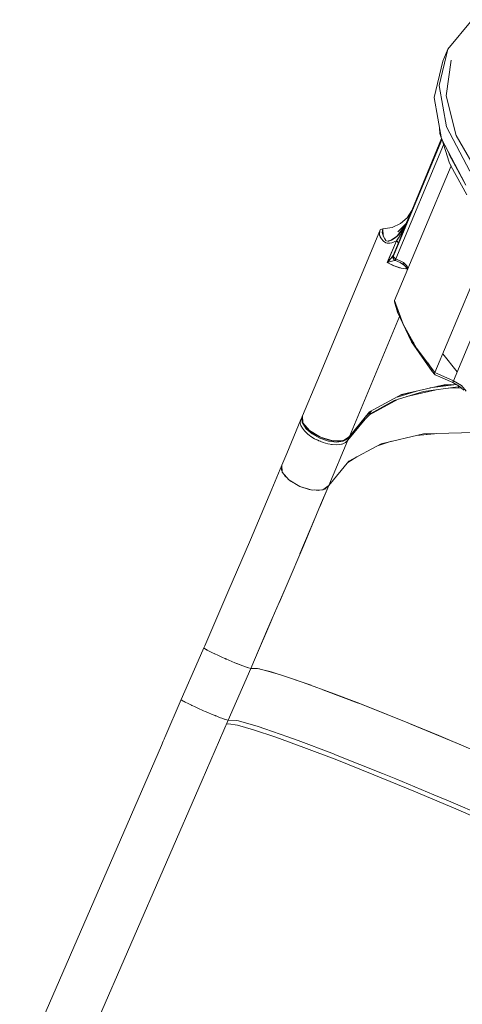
# Model space of a CAD drawing. Header units: inches. Extents: x -32 to 818, y -661 to 218.
# Tile 78 of 256: x 498.151 to 498.508, y 18.638 to 19.435. Entities that reach past the tile are written whole.
import ezdxf

# ---------------------------------------------------------------- set-up
doc = ezdxf.new("R2010")
doc.units = ezdxf.units.IN
doc.header["$LTSCALE"] = 0.01
doc.header["$MEASUREMENT"] = 0
doc.layers.add('_at_zabawki_', color=240, linetype='Continuous', lineweight=5)
doc.layers.add('_at_ŚCIEŻKI', color=7, linetype='Continuous', lineweight=15, true_color=0x444041)

# ---------------------------------------------------------------- blocks, each defined once
blk = doc.blocks.new('ZJEŻDŻALNIA+BUDYNEK')
at = {"layer": '_at_zabawki_', "linetype": 'Continuous'}
for p, q in [((-3.8686, -2.5435), (-3.9013, -2.5832)), ((-3.9013, -2.5832), (-3.9129, -2.6321)), ((-3.9013, -2.5832), (-3.908, -2.5993)), ((-3.908, -2.5993), (-3.9196, -2.6483)), ((-3.9032, -2.6459), (-3.8968, -2.598)), ((-3.9129, -2.6321), (-3.9028, -2.6878)), ((-3.9196, -2.6483), (-3.9095, -2.704)), ((-3.8897, -2.6994), (-3.9032, -2.6459)), ((-3.9122, -2.6894), (-3.9117, -2.6971)), ((-3.9028, -2.6878), (-3.8714, -2.7475)), ((-3.9091, -2.7052), (-3.9744, -2.8618)), ((-3.9744, -2.8618), (-3.9091, -2.7052)), ((-3.9095, -2.7038), (-3.9497, -2.8005)), ((-3.9117, -2.6971), (-3.9096, -2.7036)), ((-3.9095, -2.704), (-3.8782, -2.7636)), ((-3.9094, -2.7042), (-3.8995, -2.7353)), ((-3.8571, -2.7561), (-3.8897, -2.6994)), ((-3.9709, -2.8657), (-3.9069, -2.7121)), ((-3.9069, -2.7121), (-3.9709, -2.8657)), ((-3.9005, -2.7212), (-3.8999, -2.7236)), ((-3.8999, -2.7236), (-3.8921, -2.7371)), ((-3.8987, -2.7263), (-3.8992, -2.7248)), ((-3.8769, -2.7663), (-3.8987, -2.7263)), ((-3.894, -2.7338), (-3.8943, -2.7345)), ((-3.8968, -2.7405), (-3.9726, -2.9222)), ((-3.8995, -2.7353), (-3.8969, -2.7404)), ((-3.8969, -2.7404), (-3.8755, -2.7797)), ((-3.9558, -2.8105), (-3.9648, -2.8184)), ((-3.9497, -2.8005), (-3.9568, -2.8177)), ((-3.9565, -2.8167), (-3.9497, -2.8005)), ((-3.9497, -2.8005), (-3.9558, -2.8105)), ((-3.9911, -2.8262), (-3.992, -2.827)), ((-3.99, -2.8257), (-3.9911, -2.8262)), ((-3.9887, -2.8255), (-3.99, -2.8257)), ((-3.9896, -2.8303), (-3.9887, -2.8255)), ((-3.9761, -2.8235), (-3.9887, -2.8255)), ((-3.9887, -2.8255), (-3.9883, -2.8349)), ((-3.9648, -2.8184), (-3.9761, -2.8235)), ((-3.9698, -2.8356), (-3.9568, -2.8177)), ((-3.9568, -2.8177), (-3.9684, -2.8295)), ((-3.9613, -2.8261), (-3.9651, -2.8309)), ((-3.96, -2.8247), (-3.9633, -2.8308)), ((-3.9624, -2.8318), (-3.9596, -2.8248)), ((-3.9614, -2.824), (-3.9612, -2.8239)), ((-3.9604, -2.8246), (-3.9613, -2.8261)), ((-3.9612, -2.8239), (-3.9568, -2.8177)), ((-3.959, -2.8221), (-3.9604, -2.8246)), ((-3.96, -2.8248), (-3.9596, -2.824)), ((-3.9598, -2.8244), (-3.96, -2.8247)), ((-3.9597, -2.8241), (-3.9598, -2.8244)), ((-3.9596, -2.8248), (-3.9568, -2.8177)), ((-3.9568, -2.8177), (-3.9596, -2.8239)), ((-3.9568, -2.8177), (-3.959, -2.8221)), ((-3.9568, -2.8177), (-3.9565, -2.8167)), ((-3.9926, -2.828), (-4.0775, -3.0316)), ((-3.9926, -2.828), (-3.9933, -2.8333)), ((-3.9933, -2.8333), (-3.992, -2.8359)), ((-3.993, -2.8345), (-3.993, -2.834)), ((-3.992, -2.836), (-3.993, -2.8345)), ((-3.992, -2.827), (-3.9926, -2.828)), ((-3.992, -2.836), (-3.9905, -2.8391)), ((-3.9905, -2.8391), (-3.9882, -2.8415)), ((-3.9883, -2.8343), (-3.9896, -2.8303)), ((-3.9883, -2.8349), (-3.9879, -2.8355)), ((-3.9878, -2.8359), (-3.9879, -2.8355)), ((-3.9879, -2.8356), (-3.9861, -2.8388)), ((-3.9861, -2.8387), (-3.9878, -2.8359)), ((-3.9861, -2.8388), (-3.986, -2.8389)), ((-3.986, -2.839), (-3.9861, -2.8389)), ((-3.9861, -2.8389), (-3.9861, -2.8389)), ((-3.9859, -2.8391), (-3.9845, -2.841)), ((-3.9773, -2.8408), (-3.97, -2.8358)), ((-3.9721, -2.8376), (-3.9771, -2.8407)), ((-3.9698, -2.8356), (-3.9721, -2.8376)), ((-3.9704, -2.8416), (-3.9684, -2.8388)), ((-3.9686, -2.8392), (-3.9704, -2.8416)), ((-3.9694, -2.8353), (-3.9698, -2.8356)), ((-3.9658, -2.8318), (-3.9694, -2.8353)), ((-3.9683, -2.8388), (-3.9686, -2.8392)), ((-3.9683, -2.8388), (-3.9681, -2.8385)), ((-3.9681, -2.8385), (-3.9662, -2.8355)), ((-3.9668, -2.8366), (-3.9679, -2.8381)), ((-3.966, -2.8352), (-3.9668, -2.8366)), ((-3.9665, -2.8419), (-3.9652, -2.8386)), ((-3.966, -2.8352), (-3.9651, -2.8339)), ((-3.9651, -2.8309), (-3.9658, -2.8318)), ((-3.9652, -2.8386), (-3.9624, -2.8318)), ((-3.9651, -2.8339), (-3.9645, -2.8329)), ((-3.9645, -2.8329), (-3.9624, -2.8291)), ((-3.9633, -2.8308), (-3.9639, -2.8319)), ((-3.9183, -3.0192), (-3.838, -2.8268)), ((-3.9885, -2.8413), (-3.9887, -2.841)), ((-3.9882, -2.8416), (-3.9885, -2.8413)), ((-3.9882, -2.8416), (-3.9879, -2.8419)), ((-3.9879, -2.8419), (-3.9845, -2.8442)), ((-3.9845, -2.841), (-3.9837, -2.8417)), ((-3.9845, -2.8442), (-3.9845, -2.8442)), ((-3.9845, -2.8442), (-3.9845, -2.8442)), ((-3.9845, -2.8442), (-3.9845, -2.8442)), ((-3.9845, -2.8442), (-3.9827, -2.8448)), ((-3.9838, -2.8417), (-3.9839, -2.8415)), ((-3.9836, -2.8418), (-3.9838, -2.8417)), ((-3.9827, -2.871), (-3.9704, -2.8416)), ((-3.9827, -2.8448), (-3.9805, -2.8449)), ((-3.9824, -2.8422), (-3.9777, -2.8409)), ((-3.9822, -2.8422), (-3.9823, -2.8422)), ((-3.9805, -2.842), (-3.9822, -2.8422)), ((-3.9773, -2.8408), (-3.9805, -2.842)), ((-3.9805, -2.8449), (-3.9792, -2.8447)), ((-3.9797, -2.8449), (-3.98, -2.8448)), ((-3.9792, -2.8447), (-3.9797, -2.8449)), ((-3.9792, -2.8447), (-3.9765, -2.8443)), ((-3.9771, -2.8407), (-3.9773, -2.8408)), ((-3.9704, -2.8416), (-3.9765, -2.8563)), ((-3.9765, -2.8443), (-3.9704, -2.8416)), ((-3.9747, -2.8615), (-3.9678, -2.8451)), ((-3.9678, -2.8451), (-3.9747, -2.8615)), ((-3.969, -2.8426), (-3.9704, -2.8416)), ((-3.9704, -2.8416), (-3.9698, -2.842)), ((-3.9698, -2.842), (-3.9692, -2.8425)), ((-3.9692, -2.8425), (-3.9683, -2.8434)), ((-3.9681, -2.8438), (-3.9687, -2.843)), ((-3.9683, -2.8434), (-3.9678, -2.8443)), ((-3.9678, -2.8451), (-3.9679, -2.8441)), ((-3.9678, -2.8451), (-3.9665, -2.8419)), ((-3.9678, -2.8443), (-3.9678, -2.8451)), ((-3.8174, -2.848), (-3.8933, -3.0301)), ((-3.9798, -2.8641), (-3.9827, -2.871)), ((-3.9827, -2.871), (-3.9778, -2.8656)), ((-3.9778, -2.8656), (-3.9801, -2.8682)), ((-3.9765, -2.8563), (-3.9798, -2.8641)), ((-3.9778, -2.8656), (-3.9747, -2.8615)), ((-3.9759, -2.8633), (-3.9778, -2.8656)), ((-3.9752, -2.8623), (-3.9759, -2.8633)), ((-3.9747, -2.8615), (-3.9752, -2.8623)), ((-3.9747, -2.8615), (-3.975, -2.8634)), ((-3.975, -2.8634), (-3.9749, -2.8624)), ((-3.9749, -2.8643), (-3.975, -2.8634)), ((-3.975, -2.8634), (-3.9746, -2.8652)), ((-3.9749, -2.8624), (-3.9747, -2.8615)), ((-3.9746, -2.8652), (-3.9749, -2.8643)), ((-3.9744, -2.8618), (-3.9747, -2.8615)), ((-3.9747, -2.8615), (-3.9744, -2.8618)), ((-3.9744, -2.8618), (-3.9747, -2.8643)), ((-3.9747, -2.8637), (-3.9744, -2.8618)), ((-3.9746, -2.864), (-3.9747, -2.8637)), ((-3.9747, -2.8643), (-3.9743, -2.8654)), ((-3.9738, -2.8663), (-3.9746, -2.8652)), ((-3.9746, -2.8652), (-3.9738, -2.8663)), ((-3.9741, -2.8631), (-3.9744, -2.8618)), ((-3.9744, -2.8618), (-3.9741, -2.8631)), ((-3.9743, -2.8655), (-3.9744, -2.8651)), ((-3.9743, -2.8654), (-3.9736, -2.8667)), ((-3.974, -2.866), (-3.9743, -2.8655)), ((-3.9729, -2.8645), (-3.9741, -2.8631)), ((-3.9741, -2.8631), (-3.9729, -2.8645)), ((-3.9709, -2.8657), (-3.9729, -2.8645)), ((-3.9729, -2.8645), (-3.9709, -2.8657)), ((-3.9712, -2.8663), (-3.9714, -2.8668)), ((-3.9709, -2.8657), (-3.9712, -2.8663)), ((-3.9709, -2.8657), (-3.9607, -2.8708)), ((-3.9801, -2.8682), (-3.9827, -2.871)), ((-3.9758, -2.8691), (-3.9827, -2.871)), ((-3.9827, -2.871), (-3.9794, -2.8701)), ((-3.9827, -2.871), (-3.9735, -2.8754)), ((-3.9745, -2.875), (-3.9827, -2.871)), ((-3.9794, -2.8701), (-3.9763, -2.8692)), ((-3.9763, -2.8692), (-3.9758, -2.8691)), ((-3.9758, -2.8691), (-3.9732, -2.8683)), ((-3.9732, -2.8683), (-3.9758, -2.8691)), ((-3.9752, -2.8746), (-3.9752, -2.8747)), ((-3.974, -2.8752), (-3.9745, -2.875)), ((-3.9736, -2.8667), (-3.9724, -2.8678)), ((-3.9735, -2.8754), (-3.9639, -2.8784)), ((-3.9733, -2.8669), (-3.9732, -2.8671)), ((-3.9732, -2.8671), (-3.9733, -2.867)), ((-3.9732, -2.8683), (-3.9721, -2.8679)), ((-3.9721, -2.8679), (-3.9732, -2.8683)), ((-3.9724, -2.8678), (-3.9717, -2.8681)), ((-3.9716, -2.8677), (-3.9717, -2.8679)), ((-3.9717, -2.8679), (-3.9717, -2.8681)), ((-3.9717, -2.868), (-3.9717, -2.868)), ((-3.9717, -2.868), (-3.9717, -2.868)), ((-3.9717, -2.8681), (-3.9717, -2.8682)), ((-3.9717, -2.8682), (-3.9654, -2.8709)), ((-3.9715, -2.8673), (-3.9716, -2.8677)), ((-3.9714, -2.8668), (-3.9715, -2.8673)), ((-3.9715, -2.8671), (-3.9715, -2.8671)), ((-3.9715, -2.8672), (-3.9715, -2.8671)), ((-3.966, -2.8779), (-3.971, -2.8762)), ((-3.9649, -2.8781), (-3.966, -2.8779)), ((-3.9654, -2.8709), (-3.9607, -2.8738)), ((-3.9639, -2.8784), (-3.9576, -2.8795)), ((-3.9607, -2.8708), (-3.9611, -2.8723)), ((-3.9611, -2.8723), (-3.9609, -2.8716)), ((-3.9611, -2.8723), (-3.9609, -2.8734)), ((-3.9611, -2.8729), (-3.9611, -2.8723)), ((-3.9609, -2.8734), (-3.9611, -2.8729)), ((-3.9609, -2.8716), (-3.9607, -2.8708)), ((-3.9609, -2.8734), (-3.9572, -2.877)), ((-3.9607, -2.8738), (-3.9609, -2.8734)), ((-3.9608, -2.8713), (-3.9608, -2.8713)), ((-3.9607, -2.8708), (-3.9563, -2.8751)), ((-3.9576, -2.8795), (-3.9566, -2.8779)), ((-3.9566, -2.8779), (-3.9576, -2.8795)), ((-3.9576, -2.8795), (-3.9556, -2.8794)), ((-3.9573, -2.8768), (-3.9551, -2.8802)), ((-3.9544, -2.8785), (-3.9569, -2.8745)), ((-3.9563, -2.8751), (-3.9543, -2.8785)), ((-3.9558, -2.8764), (-3.9557, -2.8762)), ((-3.9557, -2.8762), (-3.9558, -2.8764)), ((-3.9726, -2.9222), (-3.9729, -2.9239)), ((-3.9729, -2.9239), (-3.9687, -2.9378)), ((-3.9685, -2.9356), (-3.9726, -2.9222)), ((-3.9726, -2.9222), (-3.9611, -2.9538)), ((-3.966, -2.9435), (-4.0335, -3.1052)), ((-4.0335, -3.1052), (-3.966, -2.9435)), ((-3.9687, -2.9378), (-3.9504, -2.9767)), ((-3.965, -2.9429), (-3.9685, -2.9356)), ((-3.9654, -2.9419), (-3.9654, -2.9421)), ((-3.9654, -2.9421), (-3.9654, -2.9419)), ((-3.9611, -2.9538), (-3.9429, -2.9863)), ((-3.9502, -2.9745), (-3.9539, -2.9666)), ((-3.9504, -2.9767), (-3.9498, -2.9779)), ((-3.9466, -2.9796), (-3.9502, -2.9745)), ((-3.9498, -2.9779), (-3.922, -3.0175)), ((-3.9429, -2.9863), (-3.9183, -3.0192)), ((-3.9077, -2.9939), (-3.8884, -3.0183)), ((-3.9223, -3.0143), (-3.928, -3.0062)), ((-3.9183, -3.0192), (-3.9223, -3.0143)), ((-3.922, -3.0175), (-3.9186, -3.0217)), ((-3.9187, -3.0207), (-3.9183, -3.0192)), ((-3.9183, -3.0192), (-3.9187, -3.0207)), ((-3.9186, -3.0217), (-3.9187, -3.0207)), ((-3.9187, -3.0207), (-3.9186, -3.0217)), ((-3.9186, -3.0217), (-3.918, -3.0221)), ((-3.8933, -3.0301), (-3.9183, -3.0192)), ((-3.918, -3.0221), (-3.8942, -3.0325)), ((-4.0775, -3.0316), (-4.0967, -3.0776)), ((-3.9631, -3.0487), (-3.9059, -3.0356)), ((-3.9335, -3.0446), (-3.8874, -3.0385)), ((-3.9249, -3.0399), (-3.8892, -3.0352)), ((-3.8976, -3.0353), (-3.9144, -3.0375)), ((-3.9059, -3.0356), (-3.8895, -3.0351)), ((-3.8939, -3.0315), (-3.8942, -3.0323)), ((-3.8942, -3.0323), (-3.8942, -3.0325)), ((-3.8942, -3.0325), (-3.8942, -3.0324)), ((-3.8942, -3.0325), (-3.8854, -3.0373)), ((-3.894, -3.0318), (-3.8939, -3.0316)), ((-3.894, -3.0319), (-3.894, -3.0318)), ((-3.8933, -3.0301), (-3.8939, -3.0315)), ((-3.8933, -3.0301), (-3.8826, -3.0365)), ((-3.8874, -3.0385), (-3.884, -3.0385)), ((-3.8859, -3.0385), (-3.8864, -3.0398)), ((-3.8854, -3.0373), (-3.8792, -3.0427)), ((-3.8825, -3.0366), (-3.8828, -3.0364)), ((-3.8826, -3.0365), (-3.8762, -3.0441)), ((-4.0064, -3.0723), (-3.9631, -3.0487)), ((-3.973, -3.0566), (-3.9335, -3.0446)), ((-3.9693, -3.0521), (-3.943, -3.0441)), ((-3.9541, -3.0466), (-3.9659, -3.0502)), ((-3.9566, -3.0472), (-3.9651, -3.0498)), ((-3.9164, -3.0424), (-3.9561, -3.0515)), ((-3.9291, -3.044), (-3.921, -3.0434)), ((-3.8827, -3.0397), (-3.8997, -3.0402)), ((-3.9679, -3.0551), (-4.0065, -3.0761)), ((-4.0046, -3.0742), (-3.973, -3.0566)), ((-4.0967, -3.0776), (-4.0962, -3.087)), ((-4.0335, -3.1052), (-4.0064, -3.0723)), ((-4.023, -3.0925), (-4.0046, -3.0742)), ((-4.0113, -3.0783), (-4.0039, -3.071)), ((-4.0045, -3.0713), (-4.0102, -3.0769)), ((-4.0987, -3.0825), (-4.1179, -3.1285)), ((-4.0993, -3.0839), (-4.0996, -3.0871)), ((-4.0996, -3.0871), (-4.0987, -3.0906)), ((-4.0987, -3.0825), (-4.0993, -3.0839)), ((-4.0975, -3.0805), (-4.0987, -3.0825)), ((-4.0987, -3.0825), (-4.0981, -3.0817)), ((-4.0981, -3.0817), (-4.0987, -3.0825)), ((-4.0987, -3.0906), (-4.0968, -3.0943)), ((-4.0982, -3.0918), (-4.0982, -3.0916)), ((-4.0979, -3.0921), (-4.0982, -3.0918)), ((-4.0981, -3.0817), (-4.0975, -3.0813)), ((-4.0975, -3.0813), (-4.0981, -3.0817)), ((-4.0975, -3.0823), (-4.0973, -3.0791)), ((-4.0974, -3.0795), (-4.0975, -3.0823)), ((-4.0975, -3.0813), (-4.0973, -3.0812)), ((-4.0973, -3.0812), (-4.0975, -3.0813)), ((-4.0967, -3.0857), (-4.0975, -3.0823)), ((-4.0975, -3.0823), (-4.0969, -3.0862)), ((-4.0973, -3.0791), (-4.0974, -3.0795)), ((-4.097, -3.0846), (-4.0974, -3.0801)), ((-4.0974, -3.0804), (-4.0974, -3.0805)), ((-4.0974, -3.0804), (-4.0974, -3.0804)), ((-4.0974, -3.0805), (-4.0971, -3.0843)), ((-4.0966, -3.0793), (-4.0973, -3.0804)), ((-4.0973, -3.0812), (-4.0972, -3.0811)), ((-4.0972, -3.0811), (-4.0973, -3.0812)), ((-4.0972, -3.0811), (-4.0965, -3.081)), ((-4.0965, -3.081), (-4.0972, -3.0811)), ((-4.097, -3.0856), (-4.0968, -3.0871)), ((-4.0969, -3.0862), (-4.0948, -3.0894)), ((-4.0968, -3.0871), (-4.0964, -3.0879)), ((-4.0962, -3.0867), (-4.0967, -3.0857)), ((-4.0964, -3.0879), (-4.0918, -3.0951)), ((-4.0962, -3.087), (-4.0874, -3.0975)), ((-4.0948, -3.0894), (-4.0959, -3.0873)), ((-4.095, -3.0887), (-4.0951, -3.0883)), ((-4.0941, -3.0903), (-4.095, -3.0887)), ((-4.0945, -3.0898), (-4.095, -3.089)), ((-4.0948, -3.0894), (-4.0921, -3.0936)), ((-4.0919, -3.0932), (-4.0948, -3.0894)), ((-4.0122, -3.0818), (-4.0355, -3.1101)), ((-4.0968, -3.0943), (-4.0939, -3.098)), ((-4.0939, -3.098), (-4.0901, -3.1017)), ((-4.0881, -3.0969), (-4.0919, -3.0932)), ((-4.0918, -3.0951), (-4.0837, -3.102)), ((-4.0901, -3.1017), (-4.0855, -3.1052)), ((-4.0894, -3.1023), (-4.0895, -3.1022)), ((-4.0891, -3.1025), (-4.0894, -3.1023)), ((-4.0881, -3.0969), (-4.088, -3.0968)), ((-4.0875, -3.0973), (-4.0881, -3.0969)), ((-4.0874, -3.0975), (-4.0726, -3.1064)), ((-4.0835, -3.1004), (-4.087, -3.0977)), ((-4.0855, -3.1052), (-4.0803, -3.1084)), ((-4.0837, -3.102), (-4.0731, -3.1078)), ((-4.0783, -3.1036), (-4.0835, -3.1004)), ((-4.0745, -3.1052), (-4.0783, -3.1036)), ((-4.0776, -3.1033), (-4.0776, -3.1039)), ((-4.0415, -3.1108), (-4.0335, -3.1052)), ((-4.0355, -3.1101), (-4.0299, -3.1008)), ((-4.0345, -3.1069), (-4.0335, -3.1052)), ((-4.0335, -3.1052), (-4.0343, -3.1065)), ((-4.0336, -3.1054), (-4.0334, -3.1051)), ((-4.0335, -3.1053), (-4.0336, -3.1054)), ((-4.0335, -3.1052), (-4.0335, -3.1052)), ((-4.0335, -3.1052), (-4.0335, -3.1053)), ((-4.0303, -3.1016), (-4.0322, -3.106)), ((-4.0303, -3.1016), (-4.0278, -3.1006)), ((-4.0279, -3.1008), (-4.0303, -3.1016)), ((-3.9908, -3.1151), (-3.9336, -3.1019)), ((-3.9189, -3.1015), (-3.9432, -3.1041)), ((-3.9336, -3.1019), (-3.8652, -3.0999)), ((-3.9294, -3.1018), (-3.9297, -3.1027)), ((-4.0803, -3.1084), (-4.0687, -3.1135)), ((-4.0746, -3.1112), (-4.0765, -3.1101)), ((-4.0725, -3.1118), (-4.0746, -3.1112)), ((-4.0731, -3.1078), (-4.0616, -3.1116)), ((-4.0726, -3.1064), (-4.0558, -3.1113)), ((-4.0666, -3.1086), (-4.0704, -3.107)), ((-4.0687, -3.1135), (-4.0627, -3.1152)), ((-4.0606, -3.1103), (-4.0666, -3.1086)), ((-4.0627, -3.1152), (-4.0568, -3.1162)), ((-4.0616, -3.1116), (-4.0507, -3.113)), ((-4.0612, -3.1716), (-4.0355, -3.1101)), ((-4.0355, -3.1101), (-4.0612, -3.1716)), ((-4.0561, -3.1111), (-4.0606, -3.1103)), ((-4.0582, -3.1108), (-4.0581, -3.1106)), ((-4.0578, -3.1161), (-4.0582, -3.116)), ((-4.0576, -3.1161), (-4.0578, -3.1161)), ((-4.0568, -3.1162), (-4.0513, -3.1166)), ((-4.0558, -3.1113), (-4.0415, -3.1108)), ((-4.0548, -3.1114), (-4.0556, -3.1112)), ((-4.0493, -3.1117), (-4.0548, -3.1114)), ((-4.0513, -3.1166), (-4.0464, -3.1163)), ((-4.0507, -3.113), (-4.0418, -3.1117)), ((-4.0495, -3.1122), (-4.0444, -3.1114)), ((-4.0444, -3.1114), (-4.0493, -3.1117)), ((-4.0464, -3.1163), (-4.0422, -3.1153)), ((-4.0443, -3.1114), (-4.0445, -3.1114)), ((-4.0444, -3.1114), (-4.0404, -3.1108)), ((-4.0419, -3.1108), (-4.0444, -3.1114)), ((-4.0435, -3.1157), (-4.0439, -3.1157)), ((-4.0433, -3.1155), (-4.0435, -3.1157)), ((-4.0426, -3.1109), (-4.0432, -3.1112)), ((-4.0422, -3.1153), (-4.0388, -3.1136)), ((-4.0418, -3.1117), (-4.041, -3.1114)), ((-4.0401, -3.1104), (-4.0413, -3.1107)), ((-4.041, -3.1114), (-4.0384, -3.1097)), ((-4.0404, -3.1108), (-4.0367, -3.1088)), ((-4.0367, -3.1088), (-4.0401, -3.1104)), ((-4.0388, -3.1136), (-4.0363, -3.1114)), ((-4.0354, -3.1075), (-4.0387, -3.1097)), ((-4.0376, -3.1092), (-4.0361, -3.1082)), ((-4.0343, -3.1065), (-4.0367, -3.1088)), ((-4.0367, -3.1088), (-4.0345, -3.1069)), ((-4.0363, -3.1114), (-4.0355, -3.1101)), ((-4.0362, -3.1071), (-4.0361, -3.1073)), ((-4.0358, -3.1078), (-4.0362, -3.1071)), ((-4.0357, -3.1079), (-4.0352, -3.1076)), ((-4.0353, -3.1089), (-4.0357, -3.1079)), ((-4.0357, -3.1079), (-4.0357, -3.1079)), ((-4.0356, -3.1079), (-4.0356, -3.108)), ((-4.0356, -3.108), (-4.0355, -3.1083)), ((-4.0355, -3.1099), (-4.0354, -3.1099)), ((-4.0355, -3.1101), (-4.0355, -3.1099)), ((-4.0355, -3.1099), (-4.0355, -3.1099)), ((-4.0355, -3.1099), (-4.0355, -3.1099)), ((-4.0354, -3.1099), (-4.0353, -3.1089)), ((-4.0354, -3.109), (-4.0353, -3.109)), ((-4.0353, -3.109), (-4.0354, -3.1094)), ((-4.0352, -3.1076), (-4.0345, -3.1069)), ((-4.0341, -3.1387), (-3.9908, -3.1151)), ((-3.9765, -3.1118), (-3.9957, -3.1178)), ((-4.1179, -3.1285), (-4.1244, -3.144)), ((-4.1244, -3.144), (-4.138, -3.1766)), ((-4.1248, -3.1508), (-4.1244, -3.144)), ((-4.1244, -3.144), (-4.1239, -3.1533)), ((-4.0612, -3.1716), (-4.0341, -3.1387)), ((-4.0232, -3.1328), (-4.0356, -3.1406)), ((-4.1239, -3.1524), (-4.1248, -3.1508)), ((-4.1239, -3.1533), (-4.1151, -3.1638)), ((-4.1204, -3.1586), (-4.1224, -3.1551)), ((-4.1165, -3.1621), (-4.1204, -3.1586)), ((-4.1151, -3.1638), (-4.1002, -3.1727)), ((-4.1118, -3.1663), (-4.1135, -3.1647)), ((-4.1002, -3.1727), (-4.1118, -3.1663)), ((-4.0731, -3.2001), (-4.0612, -3.1716)), ((-4.0612, -3.1716), (-4.0721, -3.1977)), ((-4.0691, -3.1772), (-4.0612, -3.1716)), ((-4.0612, -3.1716), (-4.0664, -3.1762)), ((-4.138, -3.1766), (-4.1667, -3.2446)), ((-4.1002, -3.1727), (-4.0834, -3.1776)), ((-4.0876, -3.1769), (-4.1002, -3.1727)), ((-4.0998, -3.1729), (-4.0998, -3.1728)), ((-4.0997, -3.1729), (-4.0997, -3.1729)), ((-4.0962, -3.1739), (-4.0962, -3.174)), ((-4.0852, -3.1771), (-4.0876, -3.1769)), ((-4.0834, -3.1776), (-4.0691, -3.1772)), ((-4.0757, -3.1781), (-4.081, -3.1775)), ((-4.0716, -3.1773), (-4.0757, -3.1781)), ((-4.0664, -3.1762), (-4.0683, -3.1766)), ((-4.065, -3.1743), (-4.0655, -3.1754)), ((-4.0721, -3.1977), (-4.0949, -3.2517)), ((-4.1, -3.2637), (-4.0799, -3.2161)), ((-4.1667, -3.2446), (-4.197, -3.3153)), ((-4.0949, -3.2517), (-4.1187, -3.3078)), ((-4.1281, -3.3296), (-4.1093, -3.2856)), ((-4.197, -3.3153), (-4.2282, -3.3876)), ((-4.1187, -3.3078), (-4.1434, -3.3652)), ((-4.1626, -3.4096), (-4.1378, -3.3522)), ((-4.1434, -3.3652), (-4.1662, -3.418)), ((-4.2294, -3.3904), (-4.237, -3.4079)), ((-4.2282, -3.3876), (-4.2294, -3.3904)), ((-4.2294, -3.3904), (-4.2285, -3.3914)), ((-4.2285, -3.3914), (-4.2248, -3.3935)), ((-4.226, -3.3928), (-4.2263, -3.3926)), ((-4.2254, -3.3931), (-4.226, -3.3928)), ((-4.2248, -3.3935), (-4.2186, -3.3966)), ((-4.2186, -3.3966), (-4.2106, -3.4004)), ((-4.237, -3.4079), (-4.2597, -3.4601)), ((-4.215, -3.3983), (-4.2159, -3.3979)), ((-4.2136, -3.3989), (-4.215, -3.3983)), ((-4.2106, -3.4004), (-4.2043, -3.4032)), ((-4.2043, -3.4032), (-4.202, -3.4042)), ((-4.202, -3.4042), (-4.2012, -3.4046)), ((-4.2012, -3.4046), (-4.2006, -3.4048)), ((-4.2006, -3.4048), (-4.2004, -3.405)), ((-4.2004, -3.405), (-4.2002, -3.405)), ((-4.2002, -3.405), (-4.2001, -3.4051)), ((-4.2001, -3.4051), (-4.2, -3.4051)), ((-4.2, -3.4051), (-4.1999, -3.4052)), ((-4.1999, -3.4052), (-4.1998, -3.4052)), ((-4.1999, -3.4052), (-4.1999, -3.4052)), ((-4.1998, -3.4052), (-4.1998, -3.4052)), ((-4.1998, -3.4052), (-4.1998, -3.4052)), ((-4.1998, -3.4052), (-4.1875, -3.4104)), ((-4.1994, -3.4054), (-4.1996, -3.4053)), ((-4.1985, -3.4058), (-4.1994, -3.4054)), ((-4.1989, -3.4056), (-4.1989, -3.4056)), ((-4.1875, -3.4104), (-4.1767, -3.4147)), ((-4.1965, -3.4877), (-4.1662, -3.418)), ((-4.1662, -3.418), (-4.1965, -3.4877)), ((-4.1834, -3.4121), (-4.1851, -3.4114)), ((-4.1813, -3.4129), (-4.1834, -3.4121)), ((-4.1767, -3.4147), (-4.1692, -3.4174)), ((-4.1712, -3.4167), (-4.1733, -3.4159)), ((-4.1707, -3.4168), (-4.1712, -3.4167)), ((-4.1692, -3.4174), (-4.1662, -3.418)), ((-4.1662, -3.418), (-4.166, -3.4178)), ((-4.1545, -3.4187), (-4.1662, -3.418)), ((-4.166, -3.4178), (-4.1572, -3.418)), ((-4.1652, -3.4178), (-4.1653, -3.418)), ((-4.1572, -3.418), (-4.1385, -3.4227)), ((-4.1261, -3.4266), (-4.1482, -3.4203)), ((-4.1385, -3.4227), (-4.1192, -3.4288)), ((-4.0849, -3.4408), (-4.1221, -3.4279)), ((-4.1192, -3.4288), (-4.0953, -3.437)), ((-4.0953, -3.437), (-4.0537, -3.4522)), ((-4.0213, -3.4647), (-4.0688, -3.4467)), ((-4.2597, -3.4601), (-4.2819, -3.5113)), ((-4.2597, -3.4601), (-4.2597, -3.4603)), ((-4.2597, -3.4603), (-4.2597, -3.4601)), ((-4.2597, -3.4603), (-4.2589, -3.461)), ((-4.2589, -3.461), (-4.2597, -3.4603)), ((-4.2589, -3.461), (-4.2571, -3.4621)), ((-4.2571, -3.4621), (-4.2589, -3.461)), ((-4.2571, -3.4621), (-4.2564, -3.4625)), ((-4.2564, -3.4625), (-4.2571, -3.4621)), ((-4.2564, -3.4625), (-4.2563, -3.4626)), ((-4.2563, -3.4626), (-4.2559, -3.4628)), ((-4.2559, -3.4628), (-4.2543, -3.4636)), ((-4.2543, -3.4636), (-4.2559, -3.4628)), ((-4.2543, -3.4636), (-4.2506, -3.4655)), ((-4.2506, -3.4655), (-4.2543, -3.4636)), ((-4.0537, -3.4522), (-4.0228, -3.4641)), ((-4.0518, -3.4529), (-4.0519, -3.4531)), ((-4.0355, -3.4593), (-4.0355, -3.4592)), ((-4.0318, -3.4606), (-4.0319, -3.4607)), ((-4.2506, -3.4655), (-4.2461, -3.4677)), ((-4.2461, -3.4677), (-4.2506, -3.4655)), ((-4.2461, -3.4677), (-4.2454, -3.468)), ((-4.2454, -3.468), (-4.2461, -3.4677)), ((-4.2454, -3.468), (-4.2453, -3.4681)), ((-4.2453, -3.4681), (-4.2449, -3.4682)), ((-4.2449, -3.4682), (-4.241, -3.4701)), ((-4.241, -3.4701), (-4.2449, -3.4682)), ((-4.241, -3.4701), (-4.2355, -3.4726)), ((-4.2355, -3.4726), (-4.241, -3.4701)), ((-4.2355, -3.4726), (-4.2317, -3.4742)), ((-4.2317, -3.4742), (-4.2355, -3.4726)), ((-4.2317, -3.4742), (-4.2297, -3.4751)), ((-4.2297, -3.4751), (-4.2277, -3.476)), ((-4.2277, -3.476), (-4.2239, -3.4776)), ((-4.2239, -3.4776), (-4.2277, -3.476)), ((-4.023, -3.464), (-4.023, -3.464)), ((-4.0228, -3.4641), (-3.9989, -3.4734)), ((-4.0225, -3.4642), (-4.0225, -3.4642)), ((-3.9531, -3.4919), (-4.0198, -3.4653)), ((-3.9989, -3.4734), (-3.9824, -3.48)), ((-4.2316, -3.5687), (-4.1965, -3.4877)), ((-4.2239, -3.4776), (-4.2182, -3.48)), ((-4.2182, -3.48), (-4.2239, -3.4776)), ((-4.2182, -3.48), (-4.214, -3.4817)), ((-4.214, -3.4817), (-4.2182, -3.48)), ((-4.214, -3.4817), (-4.2137, -3.4818)), ((-4.2137, -3.4818), (-4.2135, -3.4819)), ((-4.2135, -3.4819), (-4.2128, -3.4822)), ((-4.2128, -3.4822), (-4.2135, -3.4819)), ((-4.2128, -3.4822), (-4.208, -3.4841)), ((-4.208, -3.4841), (-4.2128, -3.4822)), ((-4.208, -3.4841), (-4.2038, -3.4856)), ((-4.2038, -3.4856), (-4.208, -3.4841)), ((-4.2038, -3.4856), (-4.2019, -3.4863)), ((-4.2019, -3.4863), (-4.2038, -3.4856)), ((-4.2019, -3.4863), (-4.2015, -3.4865)), ((-4.2015, -3.4865), (-4.2014, -3.4865)), ((-4.2014, -3.4865), (-4.2005, -3.4868)), ((-4.2005, -3.4868), (-4.2014, -3.4865)), ((-4.2005, -3.4868), (-4.1981, -3.4875)), ((-4.1981, -3.4875), (-4.2005, -3.4868)), ((-4.1981, -3.4875), (-4.1968, -3.4877)), ((-4.1968, -3.4877), (-4.1981, -3.4875)), ((-4.1968, -3.4877), (-4.1965, -3.4877)), ((-4.1965, -3.4877), (-4.1968, -3.4877)), ((-4.1965, -3.4877), (-4.1855, -3.4884)), ((-4.1855, -3.4884), (-4.1824, -3.4889)), ((-4.1824, -3.4889), (-4.1855, -3.4884)), ((-4.1824, -3.4889), (-4.1561, -3.4964)), ((-3.9824, -3.48), (-3.9701, -3.485)), ((-3.9701, -3.485), (-3.9621, -3.4882)), ((-3.9621, -3.4882), (-3.9568, -3.4904)), ((-4.1989, -3.4932), (-4.1962, -3.4926)), ((-4.1962, -3.4926), (-4.1838, -3.4946)), ((-4.1838, -3.4946), (-4.1623, -3.5007)), ((-4.1623, -3.5007), (-4.1322, -3.5107)), ((-4.1561, -3.4964), (-4.147, -3.4995)), ((-4.147, -3.4995), (-4.1561, -3.4964)), ((-4.147, -3.4995), (-4.1159, -3.5103)), ((-3.9568, -3.4904), (-3.9544, -3.4913)), ((-3.9544, -3.4913), (-3.9127, -3.5085)), ((-3.8829, -3.521), (-3.9503, -3.493)), ((-4.2839, -3.5162), (-4.2862, -3.522)), ((-4.2848, -3.5186), (-4.2839, -3.5163)), ((-4.2839, -3.5163), (-4.2829, -3.5136)), ((-4.2829, -3.5136), (-4.2839, -3.5162)), ((-4.2823, -3.5122), (-4.2829, -3.5136)), ((-4.2819, -3.5113), (-4.2823, -3.5122)), ((-4.1322, -3.5107), (-4.0945, -3.5244)), ((-4.1159, -3.5103), (-4.1022, -3.5152)), ((-4.1022, -3.5152), (-4.1159, -3.5103)), ((-4.1022, -3.5152), (-4.0568, -3.5324)), ((-3.9127, -3.5085), (-3.8695, -3.5266)), ((-4.2862, -3.522), (-4.4771, -3.9614)), ((-4.4771, -3.9615), (-4.2862, -3.522)), ((-4.2862, -3.522), (-4.2848, -3.5186)), ((-4.2862, -3.522), (-4.2862, -3.522)), ((-4.0945, -3.5244), (-4.0501, -3.5414)), ((-4.0568, -3.5324), (-4.0496, -3.5352)), ((-4.0496, -3.5352), (-4.0568, -3.5324)), ((-4.0501, -3.5414), (-4.0002, -3.5612)), ((-4.0496, -3.5352), (-3.9885, -3.5596)), ((-4.4407, -4.0502), (-4.2316, -3.5687)), ((-4.0002, -3.5612), (-3.9462, -3.5834)), ((-3.9885, -3.5596), (-3.9706, -3.5669)), ((-3.9706, -3.5669), (-3.9885, -3.5596)), ((-3.9706, -3.5669), (-3.9195, -3.5881)), ((-3.9462, -3.5834), (-3.8896, -3.6072)), ((-3.9195, -3.5881), (-3.8996, -3.5965)), ((-3.8996, -3.5965), (-3.9195, -3.5881)), ((-3.8996, -3.5965), (-3.8295, -3.6266)), ((-3.8896, -3.6072), (-3.8319, -3.6321))]:
    blk.add_line(p, q, dxfattribs=at)

msp = doc.modelspace()

# ---------------------------------------------------------------- block references
at = {"layer": '_at_ŚCIEŻKI', "xscale": 0.6000000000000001, "yscale": 0.6000000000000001, "zscale": 0.6000000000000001, "rotation": 359.9583638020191}
msp.add_blockref('ZJEŻDŻALNIA+BUDYNEK', (500.83856, 20.95907), dxfattribs=at)

doc.saveas('drawing.dxf')
